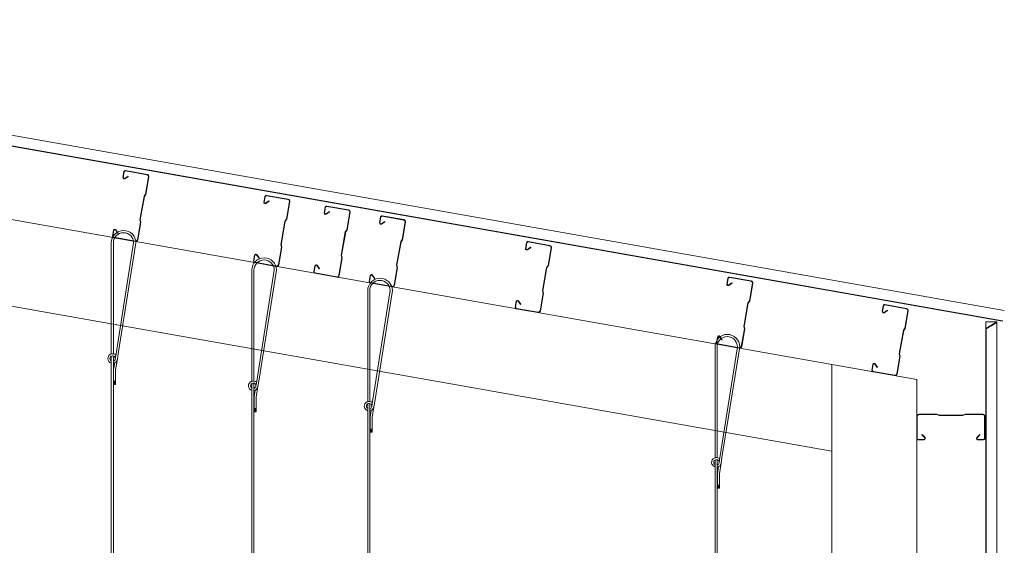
# Model space of a CAD drawing. Header units: millimetres. Extents: x -257 to 10431, y -1141 to 7851.
# Tile 9 of 10: x 7541 to 10431, y 3265 to 4806. Entities that reach past the tile are written whole.
import ezdxf

# ---------------------------------------------------------------- set-up
doc = ezdxf.new("R2010")
doc.units = ezdxf.units.MM
doc.layers.add('A-DETL', color=90, linetype='Continuous', lineweight=18)
doc.layers.add('A-DETL-GENF', color=92, linetype='Continuous', lineweight=18)

# ---------------------------------------------------------------- blocks, each defined once
blk = doc.blocks.new('Galvanized Wire Rope - Galvanized Wire Rope-5994600-TYPICAL COLD STORE SECTION')
at = {"layer": 'A-DETL-GENF'}
for p, q in [((-1.5, 8.3), (-1.5, 1358.1)), ((4.5, 8.3), (4.5, 1358.1)), ((-2.3, 33.3), (-8.3, 33.3)), ((-8.3, 33.3), (-8.3, -9.3)), ((-8.3, 32), (-2.3, 32)), ((-8.3, 30.7), (-2.3, 30.7)), ((-8.3, 29.4), (-2.3, 29.4)), ((-2.3, -9.2), (-2.3, 33.3)), ((-8.3, 28.1), (-2.3, 28.1)), ((-8.3, 26.8), (-2.3, 26.8)), ((-8.3, 25.4), (-2.3, 25.4)), ((-8.3, 24.1), (-2.3, 24.1)), ((-1.5, -50.5), (-1.5, 8.3)), ((4.5, -49.7), (4.5, 8.3)), ((-13.3, -40.6), (-8.3, -9.3)), ((-5.6, -30.2), (-2.3, -9.2)), ((-15.9, -56.6), (-67.8, -381.8)), ((-61.1, -381.8), (-9.7, -56.5)), ((-13.3, -40.6), (-15.9, -56.6)), ((-7.3, -41.2), (-9.8, -56.6)), ((-1.5, -381.8), (-1.5, -56.6)), ((4.5, -381.8), (4.5, -56.2))]:
    blk.add_line(p, q, dxfattribs=at)
for centre, radius, start, end in [((0.5, -42.8), 14, 98.1659, 171.0265), ((0.5, -42.8), 14, 226.2079, 73.3496), ((0.5, -42.8), 8, 184.066, 59.9053), ((0.5, -42.8), 8, 104.3928, 168.7565), ((-31.7, -381.8), 36.2, 180, 0), ((-31.3, -381.8), 29.8, 180, 0)]:
    blk.add_arc(centre, radius, start, end, dxfattribs=at)
blk = doc.blocks.new('Galvanized Wire Rope - Galvanized Wire Rope-5994641-TYPICAL COLD STORE SECTION')
at = {"layer": 'A-DETL-GENF'}
for p, q in [((-1.5, 8.3), (-1.5, 1298.1)), ((4.5, 8.3), (4.5, 1298.1)), ((-2.3, 33.3), (-8.3, 33.3)), ((-8.3, 33.3), (-8.3, -9.3)), ((-8.3, 32), (-2.3, 32)), ((-8.3, 30.7), (-2.3, 30.7)), ((-8.3, 29.4), (-2.3, 29.4)), ((-2.3, -9.2), (-2.3, 33.3)), ((-8.3, 28.1), (-2.3, 28.1)), ((-8.3, 26.8), (-2.3, 26.8)), ((-8.3, 25.4), (-2.3, 25.4)), ((-8.3, 24.1), (-2.3, 24.1)), ((-1.5, -50.5), (-1.5, 8.3)), ((4.5, -49.7), (4.5, 8.3)), ((-13.3, -40.6), (-8.3, -9.3)), ((-5.6, -30.2), (-2.3, -9.2)), ((-15.9, -56.6), (-67.8, -381.8)), ((-61.1, -381.8), (-9.7, -56.5)), ((-13.3, -40.6), (-15.9, -56.6)), ((-7.3, -41.2), (-9.8, -56.6)), ((-1.5, -381.8), (-1.5, -56.6)), ((4.5, -381.8), (4.5, -56.2))]:
    blk.add_line(p, q, dxfattribs=at)
for centre, radius, start, end in [((0.5, -42.8), 14, 98.1659, 171.0265), ((0.5, -42.8), 14, 226.2079, 73.3496), ((0.5, -42.8), 8, 184.066, 59.9053), ((0.5, -42.8), 8, 104.3928, 168.7565), ((-31.7, -381.8), 36.2, 180, 0), ((-31.3, -381.8), 29.8, 180, 0)]:
    blk.add_arc(centre, radius, start, end, dxfattribs=at)
blk = doc.blocks.new('Galvanized Wire Rope - Galvanized Wire Rope-5994679-TYPICAL COLD STORE SECTION')
at = {"layer": 'A-DETL-GENF'}
for p, q in [((-1.5, 8.3), (-1.5, 1133.1)), ((4.5, 8.3), (4.5, 1133.1)), ((-2.3, 33.3), (-8.3, 33.3)), ((-8.3, 33.3), (-8.3, -9.3)), ((-8.3, 32), (-2.3, 32)), ((-8.3, 30.7), (-2.3, 30.7)), ((-8.3, 29.4), (-2.3, 29.4)), ((-2.3, -9.2), (-2.3, 33.3)), ((-8.3, 28.1), (-2.3, 28.1)), ((-8.3, 26.8), (-2.3, 26.8)), ((-8.3, 25.4), (-2.3, 25.4)), ((-8.3, 24.1), (-2.3, 24.1)), ((-1.5, -50.5), (-1.5, 8.3)), ((4.5, -49.7), (4.5, 8.3)), ((-13.3, -40.6), (-8.3, -9.3)), ((-5.6, -30.2), (-2.3, -9.2)), ((-15.9, -56.6), (-67.8, -381.8)), ((-61.1, -381.8), (-9.7, -56.5)), ((-13.3, -40.6), (-15.9, -56.6)), ((-7.3, -41.2), (-9.8, -56.6)), ((-1.5, -381.8), (-1.5, -56.6)), ((4.5, -381.8), (4.5, -56.2))]:
    blk.add_line(p, q, dxfattribs=at)
for centre, radius, start, end in [((0.5, -42.8), 14, 98.1659, 171.0265), ((0.5, -42.8), 14, 226.2079, 73.3496), ((0.5, -42.8), 8, 184.066, 59.9053), ((0.5, -42.8), 8, 104.3928, 168.7565), ((-31.7, -381.8), 36.2, 180, 0), ((-31.3, -381.8), 29.8, 180, 0)]:
    blk.add_arc(centre, radius, start, end, dxfattribs=at)
blk = doc.blocks.new('MSS Purlin - MSS 200_12-5955472-TYPICAL COLD STORE SECTION')
at = {"layer": 'A-DETL-GENF'}
for p, q in [((-37.5, 41.3), (-37.5, 93.9)), ((-36.3, 93.9), (-36.3, 41.5)), ((-31.3, 100), (33.3, 100)), ((33.3, 98.9), (-31.3, 98.9)), ((36.3, 95.9), (36.3, 78.5)), ((37.5, 78.3), (37.5, 95.9)), ((22.4, 84.4), (23.2, 85.2)), ((22.4, 84.4), (30.8, 75.9)), ((31.6, 76.8), (23.2, 85.2)), ((-34.4, 34.8), (-37.5, 41.3)), ((-36.3, 41.5), (-33.3, 35)), ((-34.4, -34.8), (-34.4, 34.8)), ((-33.3, -35), (-33.3, 35)), ((-34.4, -34.8), (-37.5, -41.3)), ((-37.5, -93.9), (-37.5, -41.3)), ((-36.3, -41.5), (-33.3, -35)), ((-36.3, -41.5), (-36.3, -93.9)), ((22.4, -84.4), (30.8, -75.9)), ((22.4, -84.4), (23.2, -85.2)), ((31.6, -76.8), (23.2, -85.2)), ((36.3, -95.9), (36.3, -78.5)), ((37.5, -78.3), (37.5, -95.9)), ((-31.3, -98.9), (33.3, -98.9)), ((33.3, -100), (-31.3, -100))]:
    blk.add_line(p, q, dxfattribs=at)
for centre, radius, start, end in [((-31.3, 93.9), 6.15, 90, 180), ((-31.3, 93.9), 5, 90, 180), ((33.3, 95.9), 4.15, 360, 90), ((33.3, 95.9), 3, 0, 90), ((33.4, 79.2), 4.15, 231.352, 348.8207), ((33.4, 79.2), 3, 232.4723, 346.8434), ((33.4, -79.2), 4.15, 11.1793, 128.648), ((33.4, -79.2), 3, 13.1566, 127.5277), ((-31.3, -93.9), 6.15, 180, 270), ((-31.3, -93.9), 5, 180, 270), ((33.3, -95.9), 3, 270, 0), ((33.3, -95.9), 4.15, 270, 0)]:
    blk.add_arc(centre, radius, start, end, dxfattribs=at)
blk = doc.blocks.new('01 Roof Ridge C - MC700-5967831-TYPICAL COLD STORE SECTION')
at = {"layer": 'A-DETL-GENF'}
blk.add_hatch(color=256, dxfattribs=at).paths.add_polyline_path([(5273.6, -936.9), (5273.7, -935.9), (9.4, -7.7), (-2.9, 26.2), (-3.2, 24.2), (8.7, -8.6), (4538.5, -807.3)])
for p, q in [((-2.9, 26.2), (5279.2, -905.2)), ((8.7, -8.6), (5273.6, -936.9)), ((5273.7, -935.9), (9.4, -7.7)), ((5273.6, -936.9), (5273.7, -935.9))]:
    blk.add_line(p, q, dxfattribs=at)
blk = doc.blocks.new('Metalcraft Roof Long Section Profiles - MC1000-6011507-TYPICAL COLD STORE SECTION')
at = {"layer": 'A-DETL-GENF'}
blk.add_hatch(color=256, dxfattribs=at).paths.add_polyline_path([(4320.5, 1), (19.8, 1), (1.2, 32), (0, 32), (19.2, 0), (4320.5, 0)])
for p, q in [((0, 32), (0, 0)), ((1.2, 32), (0, 32)), ((0, 32), (19.2, 0)), ((1.2, 32), (4320.5, 32)), ((19.8, 1), (1.2, 32)), ((4320.5, 1), (19.8, 1)), ((0, 0), (19.2, 0)), ((19.2, 0), (4320.5, 0))]:
    blk.add_line(p, q, dxfattribs=at)
blk = doc.blocks.new('MSS Purlin - MSS 200_12-5940075-TYPICAL COLD STORE SECTION')
at = {"layer": 'A-DETL-GENF'}
for p, q in [((-37.5, 93.9), (-37.5, 41.3)), ((-36.3, 41.5), (-36.3, 93.9)), ((33.3, 100), (-31.3, 100)), ((-31.3, 98.9), (33.3, 98.9)), ((36.3, 95.9), (36.3, 78.5)), ((37.5, 78.3), (37.5, 95.9)), ((22.4, 84.4), (23.2, 85.2)), ((22.4, 84.4), (30.8, 75.9)), ((31.6, 76.8), (23.2, 85.2)), ((-34.4, 34.8), (-37.5, 41.3)), ((-36.3, 41.5), (-33.3, 35)), ((-34.4, 34.8), (-34.4, -34.8)), ((-33.3, 35), (-33.3, -35)), ((-34.4, -34.8), (-37.5, -41.3)), ((-37.5, -41.3), (-37.5, -93.9)), ((-36.3, -41.5), (-33.3, -35)), ((-36.3, -93.9), (-36.3, -41.5)), ((22.4, -84.4), (30.8, -75.9)), ((22.4, -84.4), (23.2, -85.2)), ((31.6, -76.8), (23.2, -85.2)), ((36.3, -95.9), (36.3, -78.5)), ((37.5, -78.3), (37.5, -95.9)), ((33.3, -98.9), (-31.3, -98.9)), ((-31.3, -100), (33.3, -100))]:
    blk.add_line(p, q, dxfattribs=at)
for centre, radius, start, end in [((-31.3, 93.9), 6.15, 90, 180), ((-31.3, 93.9), 5, 90, 180), ((33.3, 95.9), 4.15, 360, 90), ((33.3, 95.9), 3, 0, 90), ((33.4, 79.2), 4.15, 231.352, 348.8207), ((33.4, 79.2), 3, 232.4723, 346.8434), ((33.4, -79.2), 4.15, 11.1793, 128.648), ((33.4, -79.2), 3, 13.1566, 127.5277), ((-31.3, -93.9), 6.15, 180, 270), ((-31.3, -93.9), 5, 180, 270), ((33.3, -95.9), 3, 270, 360), ((33.3, -95.9), 4.15, 270, 0)]:
    blk.add_arc(centre, radius, start, end, dxfattribs=at)
blk = doc.blocks.new('Galvanized Wire Rope - Galvanized Wire Rope-6003518-TYPICAL COLD STORE SECTION')
at = {"layer": 'A-DETL-GENF'}
for p, q in [((-1.5, 8.3), (-1.5, 1438.1)), ((4.5, 8.3), (4.5, 1438.1)), ((-2.3, 33.3), (-8.3, 33.3)), ((-8.3, 33.3), (-8.3, -9.3)), ((-8.3, 32), (-2.3, 32)), ((-8.3, 30.7), (-2.3, 30.7)), ((-8.3, 29.4), (-2.3, 29.4)), ((-2.3, -9.2), (-2.3, 33.3)), ((-8.3, 28.1), (-2.3, 28.1)), ((-8.3, 26.8), (-2.3, 26.8)), ((-8.3, 25.4), (-2.3, 25.4)), ((-8.3, 24.1), (-2.3, 24.1)), ((-1.5, -50.5), (-1.5, 8.3)), ((4.5, -49.7), (4.5, 8.3)), ((-13.3, -40.6), (-8.3, -9.3)), ((-5.6, -30.2), (-2.3, -9.2)), ((-15.9, -56.6), (-67.8, -381.8)), ((-61.1, -381.8), (-9.7, -56.5)), ((-13.3, -40.6), (-15.9, -56.6)), ((-7.3, -41.2), (-9.8, -56.6)), ((-1.5, -381.8), (-1.5, -56.6)), ((4.5, -381.8), (4.5, -56.2))]:
    blk.add_line(p, q, dxfattribs=at)
for centre, radius, start, end in [((0.5, -42.8), 14, 98.1659, 171.0265), ((0.5, -42.8), 14, 226.2079, 73.3496), ((0.5, -42.8), 8, 184.066, 59.9053), ((0.5, -42.8), 8, 104.3928, 168.7565), ((-31.7, -381.8), 36.2, 180, 0), ((-31.3, -381.8), 29.8, 180, 0)]:
    blk.add_arc(centre, radius, start, end, dxfattribs=at)

msp = doc.modelspace()

# ---------------------------------------------------------------- linework, layer by layer
at = {"layer": 'A-DETL'}
for p, q in [((10174.7, 3751.4), (5112.2, 4644.1)), ((9924.7, 3541.6), (5112.2, 4390.2)), ((9924.7, 3795.5), (9924.7, -401.6)), ((10174.7, -388.6), (10174.7, 3751.4))]:
    msp.add_line(p, q, dxfattribs=at)

# ---------------------------------------------------------------- block references
at = {"layer": 'A-DETL-GENF'}
msp.add_blockref('01 Roof Ridge C - MC700-5967831-TYPICAL COLD STORE SECTION', (5152.2, 4859.1), dxfattribs=at)
for name, p, rotation in [('MSS Purlin - MSS 200_12-5955472-TYPICAL COLD STORE SECTION', (7867.4, 4259.8), 169.999999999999), ('MSS Purlin - MSS 200_12-5955472-TYPICAL COLD STORE SECTION', (8281, 4186.9), 169.999999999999), ('MSS Purlin - MSS 200_12-5955472-TYPICAL COLD STORE SECTION', (8458.2, 4155.6), 169.999999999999), ('MSS Purlin - MSS 200_12-5955472-TYPICAL COLD STORE SECTION', (8620.7, 4127), 169.999999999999), ('Galvanized Wire Rope - Galvanized Wire Rope-6003518-TYPICAL COLD STORE SECTION', (7814.6, 3770.2), 180), ('MSS Purlin - MSS 200_12-5955472-TYPICAL COLD STORE SECTION', (9049.1, 4051.4), 169.999999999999), ('Galvanized Wire Rope - Galvanized Wire Rope-5994600-TYPICAL COLD STORE SECTION', (8227.3, 3690.2), 180), ('Galvanized Wire Rope - Galvanized Wire Rope-5994641-TYPICAL COLD STORE SECTION', (8567.3, 3630.2), 180), ('MSS Purlin - MSS 200_12-5955472-TYPICAL COLD STORE SECTION', (9640, 3947.2), 169.999999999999), ('MSS Purlin - MSS 200_12-5955472-TYPICAL COLD STORE SECTION', (10096.2, 3866.8), 169.999999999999), ('Metalcraft Roof Long Section Profiles - MC1000-6011507-TYPICAL COLD STORE SECTION', (10377.2, 3920.1), 270.0000000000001), ('Galvanized Wire Rope - Galvanized Wire Rope-5994679-TYPICAL COLD STORE SECTION', (9586.8, 3465.6), 180), ('MSS Purlin - MSS 200_12-5940075-TYPICAL COLD STORE SECTION', (10274.7, 3612.1), 269.999999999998)]:
    msp.add_blockref(name, p, dxfattribs=dict(at, rotation=rotation))

doc.saveas('drawing.dxf')
